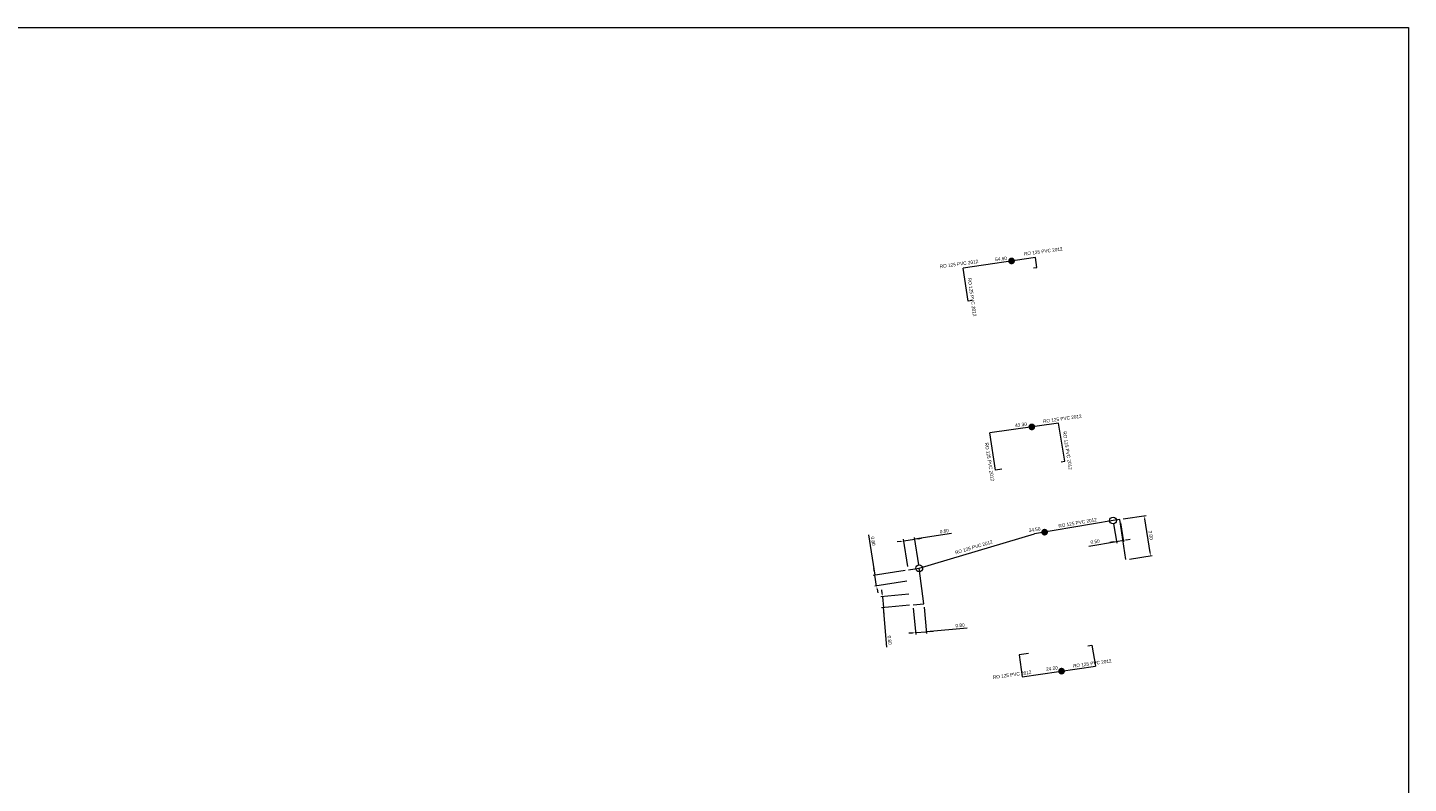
# Model space of a CAD drawing. Header units: metres. Extents: x 134035 to 140154, y 395174 to 396296.
# Tile 8 of 24: x 134135 to 134236, y 395230 to 395286. Entities that reach past the tile are written whole.
import ezdxf
from ezdxf.enums import TextEntityAlignment as Align

# ---------------------------------------------------------------- set-up
doc = ezdxf.new("R2010")
doc.units = ezdxf.units.M
doc.header["$MEASUREMENT"] = 0
for name, color, linetype, lineweight in [('Br-aansl-hulpst gem inlaat', 3, 'Continuous', 0), ('Br-aansl-hulpst gem ontstoppingsstuk', 3, 'Continuous', 0), ('Br-aansl-hulpst rwa inlaat', 4, 'Continuous', 0), ('Br-aansl-leiding gem', 3, 'Continuous', 0), ('Br-aansl-leiding rwa', 4, 'Continuous', 0), ('Br-elem-constructie lijnen', 7, 'Continuous', 0), ('Br-text-aansl leiding gem', 3, 'Continuous', 0), ('Br-text-aansl leiding rwa en vrwa', 4, 'Continuous', 0), ('Br-text-aansl maatvoering', 7, 'Continuous', 0)]:
    doc.layers.add(name, color=color, linetype=linetype, lineweight=lineweight)
doc.styles.add('2.5mm_0', font='Arial.ttf')
doc.styles.add('Style-ENGINEERING', font='ENGINEERING.shx')
doc.styles.add('Working 1.25mm', font='WORKING.shx', dxfattribs={"height": 0.00125})
doc.dimstyles.new('til-standaard pijl civiel', dxfattribs={"dimtxt": 0.00125, "dimasz": 0.00125, "dimexe": 0.000625, "dimexo": 0.000625, "dimgap": 0.000625, "dimtad": 1, "dimzin": 3, "dimdsep": 46, "dimtxsty": 'Working 1.25mm', "dimcen": 0.09, "dimclrd": 256, "dimazin": 0, "dimtfac": 1, "dimtmove": 1, "dimatfit": 1, "dimfxl": 1, "dimfrac": 2, "dimtolj": 1, "dimtzin": 3, "dimlwd": 0, "dimarcsym": 0})

# ---------------------------------------------------------------- blocks, each defined once
blk = doc.blocks.new('Br0-OS gem')
at = {"layer": 'Br-aansl-hulpst gem ontstoppingsstuk', "color": 3, "linetype": 'Continuous', "lineweight": 0}
blk.add_circle((0, 0), 0.25, dxfattribs=at)
blk = doc.blocks.new('Br0-PI rwa')
at = {"layer": 'Br-aansl-hulpst rwa inlaat'}
h = blk.add_hatch(color=256, dxfattribs=at)
edge = h.paths.add_edge_path()
edge.add_arc((0, 0), 0.25, 0, 360)
blk = doc.blocks.new('Br0-PI gem')
at = {"layer": 'Br-aansl-hulpst gem inlaat'}
h = blk.add_hatch(color=256, dxfattribs=at)
edge = h.paths.add_edge_path()
edge.add_arc((0, 0), 0.25, 0, 360)
blk = doc.blocks.new('*D359')
at = {"layer": 'Br-text-aansl maatvoering', "linetype": 'Continuous', "lineweight": 0}
for p, q in [((134202.77, 395248.33), (134200.05, 395247.9)), ((134199.02, 395247.74), (134198.77, 395247.7)), ((134199.26, 395247.78), (134200.05, 395247.9)), ((134199.26, 395247.78), (134200.05, 395247.9)), ((134200.3, 395247.94), (134200.55, 395247.98))]:
    blk.add_line(p, q, dxfattribs=at)
at = {"layer": 'Br-text-aansl maatvoering', "color": 7, "linetype": 'Continuous', "lineweight": 0}
for p, q in [((134199.56, 395245.89), (134199.24, 395247.9)), ((134200.35, 395246.01), (134200.03, 395248.03))]:
    blk.add_line(p, q, dxfattribs=at)
at = {"layer": 'Br-text-aansl maatvoering', "linetype": 'Continuous'}
for points in [[(134199.01, 395247.78), (134199.02, 395247.7), (134199.26, 395247.78)], [(134200.29, 395247.98), (134200.31, 395247.9), (134200.05, 395247.9)]]:
    blk.add_solid(points, dxfattribs=at)
at = {"layer": 'Defpoints', "color": 0, "linetype": 'Continuous'}
for p in [(134200.05, 395247.9), (134199.6, 395245.64), (134200.39, 395245.76)]:
    blk.add_point(p, dxfattribs=at)
at = {"layer": 'Br-text-aansl maatvoering', "color": 0, "linetype": 'Continuous', "lineweight": 0, "insert": (134202.23, 395248.5), "char_height": 0.25, "attachment_point": 5, "rotation": 8.8792, "style": '2.5mm_0'}
blk.add_mtext('\\A1;\\FENGINEERING;0.80', dxfattribs=at)
blk = doc.blocks.new('*D361')
at = {"layer": 'Br-text-aansl maatvoering', "color": 7, "linetype": 'Continuous', "lineweight": 0}
for p, q in [((134199.95, 395242.82), (134200.13, 395240.9)), ((134200.75, 395242.9), (134200.92, 395240.97))]:
    blk.add_line(p, q, dxfattribs=at)
at = {"layer": 'Br-text-aansl maatvoering', "linetype": 'Continuous', "lineweight": 0}
for p, q in [((134199.87, 395241), (134199.62, 395240.98)), ((134200.12, 395241.03), (134200.91, 395241.1)), ((134200.12, 395241.03), (134200.91, 395241.1)), ((134203.92, 395241.37), (134200.91, 395241.1)), ((134201.16, 395241.12), (134201.41, 395241.14))]:
    blk.add_line(p, q, dxfattribs=at)
at = {"layer": 'Br-text-aansl maatvoering', "linetype": 'Continuous'}
for points in [[(134199.86, 395241.05), (134199.87, 395240.96), (134200.12, 395241.03)], [(134201.16, 395241.16), (134201.17, 395241.08), (134200.91, 395241.1)]]:
    blk.add_solid(points, dxfattribs=at)
at = {"layer": 'Defpoints', "color": 0, "linetype": 'Continuous'}
for p in [(134199.93, 395243.07), (134200.73, 395243.15), (134200.91, 395241.1)]:
    blk.add_point(p, dxfattribs=at)
at = {"layer": 'Br-text-aansl maatvoering', "color": 0, "linetype": 'Continuous', "lineweight": 0, "insert": (134203.39, 395241.57), "char_height": 0.25, "attachment_point": 5, "rotation": 5.1604, "style": '2.5mm_0'}
blk.add_mtext('\\A1;\\FENGINEERING;0.80', dxfattribs=at)
blk = doc.blocks.new('*D363')
at = {"layer": 'Br-text-aansl maatvoering', "linetype": 'Continuous', "lineweight": 0}
for p, q in [((134197.65, 395243.92), (134197.63, 395244.17)), ((134197.68, 395243.67), (134197.75, 395242.88)), ((134197.68, 395243.67), (134197.75, 395242.88)), ((134198.01, 395239.96), (134197.75, 395242.88)), ((134197.77, 395242.63), (134197.79, 395242.38))]:
    blk.add_line(p, q, dxfattribs=at)
at = {"layer": 'Br-text-aansl maatvoering', "color": 7, "linetype": 'Continuous', "lineweight": 0}
for p, q in [((134199.61, 395243.85), (134197.55, 395243.66)), ((134199.68, 395243.05), (134197.62, 395242.86))]:
    blk.add_line(p, q, dxfattribs=at)
at = {"layer": 'Br-text-aansl maatvoering', "linetype": 'Continuous'}
for points in [[(134197.69, 395243.93), (134197.61, 395243.92), (134197.68, 395243.67)], [(134197.81, 395242.63), (134197.73, 395242.62), (134197.75, 395242.88)]]:
    blk.add_solid(points, dxfattribs=at)
at = {"layer": 'Defpoints', "color": 0, "linetype": 'Continuous'}
for p in [(134199.86, 395243.87), (134199.93, 395243.07), (134197.75, 395242.88)]:
    blk.add_point(p, dxfattribs=at)
at = {"layer": 'Br-text-aansl maatvoering', "color": 0, "linetype": 'Continuous', "lineweight": 0, "insert": (134198.21, 395240.48), "char_height": 0.25, "attachment_point": 5, "rotation": 275.1604, "style": '2.5mm_0'}
blk.add_mtext('\\A1;\\FENGINEERING;0.80', dxfattribs=at)
blk = doc.blocks.new('*D365')
at = {"layer": 'Br-text-aansl maatvoering', "linetype": 'Continuous', "lineweight": 0}
for p, q in [((134196.66, 395248.23), (134197.13, 395245.25)), ((134197.09, 395245.5), (134197.05, 395245.75)), ((134197.25, 395244.46), (134197.13, 395245.25)), ((134197.25, 395244.46), (134197.13, 395245.25)), ((134197.29, 395244.22), (134197.33, 395243.97))]:
    blk.add_line(p, q, dxfattribs=at)
at = {"layer": 'Br-text-aansl maatvoering', "color": 7, "linetype": 'Continuous', "lineweight": 0}
for p, q in [((134199.35, 395245.6), (134197.01, 395245.24)), ((134199.47, 395244.81), (134197.13, 395244.45))]:
    blk.add_line(p, q, dxfattribs=at)
at = {"layer": 'Br-text-aansl maatvoering', "linetype": 'Continuous'}
for points in [[(134197.13, 395245.51), (134197.05, 395245.5), (134197.13, 395245.25)], [(134197.33, 395244.22), (134197.25, 395244.21), (134197.25, 395244.46)]]:
    blk.add_solid(points, dxfattribs=at)
at = {"layer": 'Defpoints', "color": 0, "linetype": 'Continuous'}
for p in [(134197.13, 395245.25), (134199.6, 395245.64), (134199.72, 395244.85)]:
    blk.add_point(p, dxfattribs=at)
at = {"layer": 'Br-text-aansl maatvoering', "color": 0, "linetype": 'Continuous', "lineweight": 0, "insert": (134196.99, 395247.77), "char_height": 0.25, "attachment_point": 5, "rotation": 278.8792, "style": '2.5mm_0'}
blk.add_mtext('\\A1;\\FENGINEERING;0.80', dxfattribs=at)
blk = doc.blocks.new('*D367')
at = {"layer": 'Br-text-aansl maatvoering', "color": 7, "linetype": 'Continuous', "lineweight": 0}
for p, q in [((134215.38, 395249.4), (134217.07, 395249.66)), ((134215.84, 395246.44), (134217.52, 395246.7))]:
    blk.add_line(p, q, dxfattribs=at)
at = {"layer": 'Br-text-aansl maatvoering', "linetype": 'Continuous', "lineweight": 0}
blk.add_line((134217.36, 395246.93), (134216.98, 395249.4), dxfattribs=at)
at = {"layer": 'Br-text-aansl maatvoering', "linetype": 'Continuous'}
for points in [[(134217.02, 395249.4), (134216.94, 395249.39), (134216.94, 395249.64)], [(134217.4, 395246.93), (134217.32, 395246.92), (134217.4, 395246.68)]]:
    blk.add_solid(points, dxfattribs=at)
at = {"layer": 'Defpoints', "color": 0, "linetype": 'Continuous'}
for p in [(134215.13, 395249.37), (134216.94, 395249.64), (134215.59, 395246.4)]:
    blk.add_point(p, dxfattribs=at)
at = {"layer": 'Br-text-aansl maatvoering', "color": 0, "linetype": 'Continuous', "lineweight": 0, "insert": (134217.42, 395248.2), "char_height": 0.25, "attachment_point": 5, "rotation": 278.7512, "style": '2.5mm_0'}
blk.add_mtext('\\A1;\\FENGINEERING;3.00', dxfattribs=at)
blk = doc.blocks.new('*D369')
at = {"layer": 'Br-text-aansl maatvoering', "color": 7, "linetype": 'Continuous', "lineweight": 0}
for p, q in [((134215.18, 395249.12), (134215.42, 395247.7)), ((134214.68, 395249.03), (134214.92, 395247.62))]:
    blk.add_line(p, q, dxfattribs=at)
at = {"layer": 'Br-text-aansl maatvoering', "linetype": 'Continuous', "lineweight": 0}
for p, q in [((134212.87, 395247.39), (134214.9, 395247.74)), ((134214.66, 395247.7), (134214.41, 395247.66)), ((134214.9, 395247.74), (134215.4, 395247.83)), ((134214.9, 395247.74), (134215.4, 395247.83)), ((134215.64, 395247.87), (134215.89, 395247.91))]:
    blk.add_line(p, q, dxfattribs=at)
at = {"layer": 'Br-text-aansl maatvoering', "linetype": 'Continuous'}
for points in [[(134214.65, 395247.74), (134214.66, 395247.66), (134214.9, 395247.74)], [(134215.64, 395247.91), (134215.65, 395247.83), (134215.4, 395247.83)]]:
    blk.add_solid(points, dxfattribs=at)
at = {"layer": 'Defpoints', "color": 0, "linetype": 'Continuous'}
for p in [(134214.64, 395249.28), (134215.13, 395249.37), (134215.4, 395247.83)]:
    blk.add_point(p, dxfattribs=at)
at = {"layer": 'Br-text-aansl maatvoering', "color": 0, "linetype": 'Continuous', "lineweight": 0, "insert": (134213.32, 395247.73), "char_height": 0.25, "attachment_point": 5, "rotation": 9.6804, "style": '2.5mm_0'}
blk.add_mtext('\\A1;\\FENGINEERING;0.50', dxfattribs=at)

msp = doc.modelspace()

# ---------------------------------------------------------------- linework, layer by layer
at = {"layer": 'Br-aansl-leiding gem'}
msp.add_line((134215.59, 395246.4), (134215.134, 395249.365), dxfattribs=at)
at = {"layer": 'Br-aansl-leiding gem', "flags": 128}
for points in [[(134215.134, 395249.365), (134214.641, 395249.281), (134208.869, 395248.297)], [(134199.597, 395245.64), (134199.597, 395245.64), (134200.387, 395245.764), (134208.869, 395248.297)], [(134199.932, 395243.073), (134199.932, 395243.073), (134200.729, 395243.145), (134200.387, 395245.764)]]:
    msp.add_lwpolyline(points, dxfattribs=at)
at = {"layer": 'Br-aansl-leiding rwa'}
for p, q in [((134208.935, 395268.634), (134203.628, 395267.845)), ((134210.633, 395256.444), (134205.578, 395255.728)), ((134207.956, 395237.785), (134213.339, 395238.553))]:
    msp.add_line(p, q, dxfattribs=at)
at = {"layer": 'Br-aansl-leiding rwa', "flags": 128}
for points in [[(134208.79, 395267.866), (134209.029, 395267.897), (134208.935, 395268.634)], [(134204.284, 395265.456), (134203.99, 395265.412), (134203.628, 395267.845)], [(134210.835, 395253.609), (134211.089, 395253.65), (134210.633, 395256.444)], [(134206.464, 395253.068), (134205.985, 395252.996), (134205.578, 395255.728)], [(134212.781, 395240.062), (134213.076, 395240.112), (134213.339, 395238.553)], [(134208.417, 395239.504), (134207.725, 395239.392), (134207.956, 395237.785)]]:
    msp.add_lwpolyline(points, dxfattribs=at)
at = {"layer": 'Br-elem-constructie lijnen', "flags": 128}
msp.add_lwpolyline([(134035.877, 395285.543), (134236.362, 395285.543), (134236.362, 395174.338), (134035.877, 395174.338), (134035.877, 395285.543)], close=True, dxfattribs=at)

# ---------------------------------------------------------------- block references
at = {"layer": 'Br-aansl-hulpst gem inlaat'}
msp.add_blockref('Br0-PI gem', (134209.609, 395248.423), dxfattribs=at)
at = {"layer": 'Br-aansl-hulpst gem ontstoppingsstuk', "color": 3, "linetype": 'Continuous', "lineweight": 0}
for p in [(134214.641, 395249.281), (134200.387, 395245.764)]:
    msp.add_blockref('Br0-OS gem', p, dxfattribs=at)
at = {"layer": 'Br-aansl-hulpst rwa inlaat'}
for p in [(134207.176, 395268.375), (134208.666, 395256.165), (134210.855, 395238.198)]:
    msp.add_blockref('Br0-PI rwa', p, dxfattribs=at)

# ---------------------------------------------------------------- texts
at = {"layer": 'Br-text-aansl leiding gem', "style": 'Style-ENGINEERING'}
for rotation, p in [(9.68043, (134212.053, 395248.993)), (16.62425, (134204.438, 395247.198))]:
    msp.add_text('RO 125 PVC 2012', height=0.25, rotation=rotation, dxfattribs=at).set_placement(p, align=Align.CENTER)
at = {"layer": 'Br-text-aansl leiding rwa en vrwa', "style": 'Style-ENGINEERING'}
for rotation, p in [(7.77908, (134203.325, 395268.032)), (7.77908, (134209.527, 395268.958)), (277.77908, (134204.151, 395265.7)), (7.77908, (134210.927, 395256.646)), (279.07877, (134211.17, 395254.408)), (279.07877, (134205.438, 395253.581)), (7.77908, (134213.13, 395238.644)), (7.77908, (134207.234, 395237.815))]:
    msp.add_text('RO 125 PVC 2012', height=0.25, rotation=rotation, dxfattribs=at).set_placement(p, align=Align.CENTER)
at = {"layer": 'Br-text-aansl maatvoering', "style": 'Style-ENGINEERING'}
for s, p in [('54.60', (134206.829, 395268.583)), ('43.30', (134208.293, 395256.38)), ('34.50', (134209.3, 395248.662)), ('24.20', (134210.574, 395238.451))]:
    msp.add_text(s, height=0.25, rotation=6.88751, dxfattribs=at).set_placement(p, align=Align.MIDDLE_RIGHT)

# ---------------------------------------------------------------- dimensions: what is measured, and where the dimension line sits
at = {"layer": 'Br-text-aansl maatvoering', "linetype": 'Continuous', "lineweight": 0}
for base, p1, p2, angle, picture, middle in [((134215.396, 395247.825), (134214.641, 395249.281), (134215.134, 395249.365), 9.68043, '*D369', (134213.324, 395247.725)), ((134197.129, 395245.255), (134199.72, 395244.85), (134199.597, 395245.64), 98.87923, '*D365', (134196.989, 395247.769)), ((134200.053, 395247.903), (134199.597, 395245.64), (134200.387, 395245.764), 8.87923, '*D359', (134202.231, 395248.496)), ((134197.748, 395242.876), (134199.86, 395243.87), (134199.932, 395243.073), 275.16039, '*D363', (134198.215, 395240.482)), ((134200.914, 395241.099), (134199.932, 395243.073), (134200.729, 395243.145), 5.16039, '*D361', (134203.394, 395241.574))]:
    dim = msp.add_linear_dim(base=base, p1=p1, p2=p2, angle=angle, text='\\FENGINEERING;<>', dimstyle='til-standaard pijl civiel', override={"dimtxt": 0.25, "dimasz": 0.25, "dimexe": 0.125, "dimexo": 0.25, "dimgap": 0.125, "dimtxsty": '2.5mm_0', "dimclre": 7, "dimlwe": 0}, dxfattribs=at)
    dim.commit()
    dim.dimension.update_dxf_attribs({"geometry": picture, "text_midpoint": middle, "dimtype": 160})
dim = msp.add_linear_dim(base=(134216.944, 395249.644), p1=(134215.59, 395246.4), p2=(134215.134, 395249.365), angle=98.7512, text='\\FENGINEERING;<>', dimstyle='til-standaard pijl civiel', override={"dimtxt": 0.25, "dimasz": 0.25, "dimexe": 0.125, "dimexo": 0.25, "dimgap": 0.125, "dimtxsty": '2.5mm_0', "dimclre": 7, "dimlwe": 0}, dxfattribs=at)
dim.commit()
dim.dimension.update_dxf_attribs({"geometry": '*D367', "text_midpoint": (134217.419, 395248.199)})

doc.saveas('drawing.dxf')
